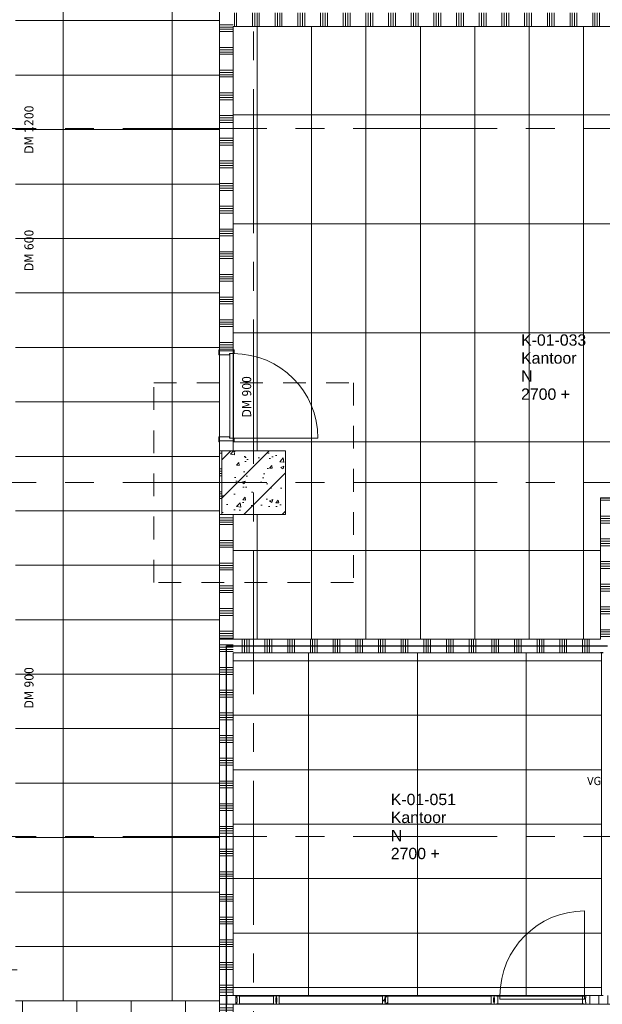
# Model space of a CAD drawing. Header units: millimetres. Extents: x 83969 to 141394, y 139608 to 176267.
# Tile 34 of 40: x 122221 to 128644, y 146353 to 157200. Entities that reach past the tile are written whole.
import ezdxf
from ezdxf.enums import TextEntityAlignment as Align

# ---------------------------------------------------------------- set-up
doc = ezdxf.new("R2010")
doc.units = ezdxf.units.MM
doc.header["$LTSCALE"] = 50
doc.linetypes.add('B0401', pattern=[9.5, 5, -1.5, -3])
doc.linetypes.add('CENTER', pattern=[50.8, 31.75, -6.35, 6.35, -6.35])
for name, color, linetype in [('00---0--FM-RUIMTENR', 7, 'Continuous'), ('AL68----_BRAND_60 MIN', 92, 'BR60'), ('AT$1A---_BWDTEKST', 7, 'Continuous'), ('AT$1A---_PLAFONDHOOGTE', 7, 'Continuous'), ('AT$1A---_TEKST', 7, 'Continuous'), ('AT$1A---_ZONETEKST', 7, 'Continuous')]:
    doc.layers.add(name, color=color, linetype=linetype)
for name, color, linetype, lineweight in [('AA$1A---_ARCEER', 1, 'Continuous', 18), ('AL$7A---_STRAMIEN', 8, 'CENTER', 9), ('AL22----_BINNENWAND', 7, 'Continuous', 9), ('AL28----_KOLOMKOP_BETONBAND', 2, 'B0401', 9), ('AL28----_KONSTRUKTIES', 4, 'Continuous', 9), ('AL31----_BUITENKOZIJN', 14, 'Continuous', 9), ('AL32----_BINNENKOZIJN', 3, 'Continuous', 9), ('AL32----_tekst', 14, 'Continuous', 9), ('AL35----_PLAFONDS', 16, 'Continuous', 9), ('Electrical Fixture Tags', 7, 'Continuous', 9)]:
    doc.layers.add(name, color=color, linetype=linetype, lineweight=lineweight)
doc.styles.add('FM_TEKST', font='arial.ttf')
doc.styles.add('Tahoma', font='tahoma.ttf', dxfattribs={"height": 100})
doc.styles.add('Tahoma_1', font='tahoma.ttf', dxfattribs={"height": 90})
doc.linetypes.add('BR60', pattern='A,15,-1,["60",Standard,S=2.5,R=0,X=0,Y=-1.25],-4', length=20)
pattern_1 = [(315, (-609.6, 41.5), (-28.2843, -28.2843), [])]
pattern_2 = [(315, (-609.6, -41.5), (-28.2843, -28.2843), [])]
pattern_3 = [(225, (-609.6, 41.5), (28.2843, -28.2843), [])]
pattern_4 = [(225, (-609.6, -41.5), (28.2843, -28.2843), [])]

# ---------------------------------------------------------------- blocks, each defined once
blk = doc.blocks.new('28_LUMC_MOD_kolom beton vierkant_met kolomkop - 700_700 met kolomkop-7985843-bwd N-01')
at = {"layer": 'AL28----_KOLOMKOP_BETONBAND'}
for p, q in [((-1100, 1100), (1100, 1100)), ((-1100, -1100), (-1100, 1100)), ((1100, 1100), (1100, -1100)), ((1100, -1100), (-1100, -1100))]:
    blk.add_line(p, q, dxfattribs=at)
at = {"layer": 'AL28----_KONSTRUKTIES'}
for p, q in [((-350, 350), (350, 350)), ((-350, -350), (-350, 350)), ((350, 350), (350, -350)), ((350, -350), (-350, -350))]:
    blk.add_line(p, q, dxfattribs=at)
blk = doc.blocks.new('LUMC_constructie_2018_rvt-1-bwd N-01')
at = {"layer": 'AA$1A---_ARCEER'}
h = blk.add_hatch(dxfattribs=at)
h.set_pattern_fill('FP_250', color=256, style=0, pattern_type=2)
h.set_pattern_definition([(50, (154885.57, 120319.74), (364.368, -31.8783), [38.1, -419.1]), (355, (154885.57, 120319.74), (-70.486, 382.1133), [30.48, -335.28]), (100.451, (154915.94, 120317.1), (293.885, 350.2334), [32.38, -356.18]), (46.184, (154885.57, 120421.34), (542.1585, -84.086), [57.15, -628.65]), (96.636, (154930.75, 120414.33), (474.805, 494.8554), [48.57, -534.27]), (351.184, (154885.6, 120421.34), (474.81, 494.85), [45.72, -502.92]), (21, (154936.37, 120395.94), (303.2285, -204.5305), [38.1, -419.1]), (326, (154936.37, 120395.94), (123.604, 368.376), [30.48, -335.28]), (71.451, (154961.64, 120378.9), (426.834, 163.8427), [32.38, -356.18]), (37.5, (154885.57, 120319.74), (6.17665, 169.11015), [1.676, -329.54, 1.676, -338.684, -336.55]), (37.5, (154885.57, 120319.74), (6.17665, 169.11015), [-671.576, 1.676, -334.874]), (7.5, (154885.57, 120319.74), (133.6389, 200.3615), [1.676, -192.38, 1.676, -321.92, -128.27]), (7.5, (154885.57, 120319.74), (133.6389, 200.3615), [-517.652, 1.676, -126.594]), (327.5, (154772.29, 120319.74), (271.1818, -11.45836), [1.676, -125.324, 1.676, -394.564, -525.78]), (327.5, (154772.29, 120319.74), (271.1818, -11.45836), [-523.24, 1.676, -524.104]), (317.5, (154721.5, 120319.74), (296.2585, 50.8528), [1.676, -163.424, 1.676, -261.468, -373.38]), (317.5, (154721.5, 120319.74), (296.2585, 50.8528), [-428.244, 1.676, -371.704]), (45, (154885.57, 120319.74), (211.036, -211.036), [])])
h.paths.add_polyline_path([(124450, 151750), (125150, 151750), (125150, 152450), (124450, 152450)], flags=0)
at = {"layer": 'AL28----_KONSTRUKTIES'}
for p, q in [((125150, 152450), (124450, 152450)), ((124450, 152450), (124450, 151750)), ((125150, 151750), (125150, 152450)), ((124450, 151750), (125150, 151750))]:
    blk.add_line(p, q, dxfattribs=at)
at = {"rotation": 89.9999999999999}
blk.add_blockref('28_LUMC_MOD_kolom beton vierkant_met kolomkop - 700_700 met kolomkop-7985843-bwd N-01', (124800, 152100), dxfattribs=at)
blk = doc.blocks.new('30_LUMC_MOD_interwand_kozijnvulling - glas_helder-9218401-bwd N-01')
at = {"layer": 'AL31----_BUITENKOZIJN'}
h = blk.add_hatch(dxfattribs=at)
h.set_pattern_fill('FP_51', color=256, style=0, pattern_type=2)
h.set_pattern_definition(pattern_1)
h.paths.add_polyline_path([(570, 41), (570, 45), (-570, 45), (-570, 41), (157, 41)], flags=0)
h = blk.add_hatch(dxfattribs=at)
h.set_pattern_fill('FP_52', color=256, style=0, pattern_type=2)
h.set_pattern_definition(pattern_2)
h.paths.add_polyline_path([(570, -45), (570, -41), (-570, -41), (-570, -45), (157, -45)], flags=0)
for p, q in [((570, 45), (-570, 45)), ((-570, 45), (-570, 41)), ((-570, 41), (570, 41)), ((570, 41), (570, 45)), ((570, -41), (-570, -41)), ((-570, -41), (-570, -45)), ((-570, -45), (570, -45)), ((570, -45), (570, -41))]:
    blk.add_line(p, q, dxfattribs=at)
blk = doc.blocks.new('30_LUMC_MOD_interwand_kozijnvulling - glas_helder-9218578-bwd N-01')
at = {"layer": 'AL31----_BUITENKOZIJN'}
h = blk.add_hatch(dxfattribs=at)
h.set_pattern_fill('FP_51', color=256, style=0, pattern_type=2)
h.set_pattern_definition(pattern_1)
h.paths.add_polyline_path([(187.5, 41.5), (187.5, 45.5), (-187.5, 45.5), (-187.5, 41.5)], flags=0)
h = blk.add_hatch(dxfattribs=at)
h.set_pattern_fill('FP_52', color=256, style=0, pattern_type=2)
h.set_pattern_definition(pattern_2)
h.paths.add_polyline_path([(187.5, -45.5), (187.5, -41.5), (-187.5, -41.5), (-187.5, -45.5)], flags=0)
for p, q in [((187.5, 45.5), (-187.5, 45.5)), ((-187.5, 45.5), (-187.5, 41.5)), ((-187.5, 41.5), (187.5, 41.5)), ((187.5, 41.5), (187.5, 45.5)), ((187.5, -41.5), (-187.5, -41.5)), ((-187.5, -41.5), (-187.5, -45.5)), ((-187.5, -45.5), (187.5, -45.5)), ((187.5, -45.5), (187.5, -41.5))]:
    blk.add_line(p, q, dxfattribs=at)
blk = doc.blocks.new('30_LUMC_MOD_interwand_kozijnvulling - dicht-9218394-bwd N-01')
at = {"layer": 'AL31----_BUITENKOZIJN'}
for p, q in [((481.5, 45.5), (-481.5, 45.5)), ((-481.5, 45.5), (-481.5, 41.5)), ((-481.5, 41.5), (481.5, 41.5)), ((481.5, 41.5), (481.5, 45.5)), ((481.5, -41.5), (-481.5, -41.5)), ((-481.5, -41.5), (-481.5, -45.5)), ((-481.5, -45.5), (481.5, -45.5)), ((481.5, -45.5), (481.5, -41.5))]:
    blk.add_line(p, q, dxfattribs=at)
blk = doc.blocks.new('32_LUMC_MOD_standaard kozijn_houten draaideur_enkel - 900x2108mm_56_17_x170mm-10041635-bwd N-01')
at = {"layer": 'AL32----_BINNENKOZIJN'}
blk.add_line((465, 79), (465, 1009), dxfattribs=at)
blk.add_arc((465, 79), 930, 90, 180, dxfattribs=at)
blk = doc.blocks.new('30_LUMC_MOD_houten deurblad_update - wit _standaard_-9998319-bwd N-01')
at = {"layer": 'AL32----_BINNENKOZIJN'}
for p, q in [((465, 20), (-465, 20)), ((-465, 20), (-465, -20)), ((465, -20), (465, 20)), ((-465, -20), (465, -20))]:
    blk.add_line(p, q, dxfattribs=at)
blk = doc.blocks.new('30_LUMC_MOD_binnenkozijn_standaard - hout-9524221-bwd N-01')
at = {"layer": 'AL32----_BINNENKOZIJN'}
for p, q in [((-467, 85), (-506, 85)), ((-506, 85), (-506, 75)), ((-467, 34), (-467, 85)), ((-450, 34), (-467, 34)), ((-450, -85), (-450, 34)), ((467, 34), (450, 34)), ((450, 34), (450, -85)), ((506, 85), (467, 85)), ((467, 85), (467, 34)), ((506, 75), (506, 85)), ((-506, -75), (-506, -85)), ((-506, -85), (-450, -85)), ((450, -85), (506, -85)), ((506, -85), (506, -75))]:
    blk.add_line(p, q, dxfattribs=at)
blk = doc.blocks.new('32_LUMC_MOD_interwand_glaswand_5 deling - pasmaatx2700mm-V19-bwd N-01')
at = {"layer": 'AL31----_BUITENKOZIJN'}
h = blk.add_hatch(dxfattribs=at)
h.set_pattern_fill('FP_240', color=256, style=0, pattern_type=2)
h.set_pattern_definition([(225, (-27910.57, 26080.26), (224.5064, -224.5064), []), (225, (-27989.95, 26080.26), (3e-14, -449.0128), []), (225, (-27831.2, 26080.26), (3e-14, -449.0128), [])])
h.paths.add_polyline_path([(-475, 47.5), (-475, 25), (-470, 25), (-470, -25), (-475, -25), (-475, -47.5), (-445, -47.5), (-445, 47.5)], flags=0)
h.paths.add_polyline_path([(725, 47.5), (695, 47.5), (695, -47.5), (725, -47.5), (725, -25), (720, -25), (720, 25), (725, 25)], flags=0)
for p, q in [((-445, 47.5), (-475, 47.5)), ((-475, 47.5), (-475, 25)), ((-445, 45.5), (-445, 47.5)), ((-445, 47.5), (695, 47.5)), ((-445, -41.5), (-445, 41.5)), ((725, 47.5), (695, 47.5)), ((695, 47.5), (695, 45.5)), ((695, 41.5), (695, -41.5)), ((725, 25), (725, 47.5)), ((-475, -25), (-475, -47.5)), ((-475, -47.5), (-445, -47.5)), ((-445, -47.5), (-445, -45.5)), ((695, -47.5), (-445, -47.5)), ((695, -45.5), (695, -47.5)), ((695, -47.5), (725, -47.5)), ((725, -47.5), (725, -25))]:
    blk.add_line(p, q, dxfattribs=at)
blk = doc.blocks.new('32_LUMC_MOD_interwand_glaswand_5 deling - pasmaatx2700mm-V20-bwd N-01')
at = {"layer": 'AL31----_BUITENKOZIJN'}
h = blk.add_hatch(dxfattribs=at)
h.set_pattern_fill('FP_241', color=256, style=0, pattern_type=2)
h.set_pattern_definition([(225, (-29110.57, 26080.26), (224.5064, -224.5064), []), (225, (-29189.95, 26080.26), (3e-14, -449.0128), []), (225, (-29031.2, 26080.26), (3e-14, -449.0128), [])])
h.paths.add_polyline_path([(-475, 47.5), (-475, 25), (-470, 25), (-470, -25), (-475, -25), (-475, -47.5), (-445, -47.5), (-445, 47.5)], flags=0)
h.paths.add_polyline_path([(695, 47.5), (695, -47.5), (725, -47.5), (725, -25), (720, -25), (720, 25), (725, 25), (725, 47.5)], flags=0)
for p, q in [((-445, 47.5), (-475, 47.5)), ((-475, 47.5), (-475, 25)), ((-445, 45.5), (-445, 47.5)), ((-445, 47.5), (695, 47.5)), ((-445, -41.5), (-445, 41.5)), ((725, 47.5), (695, 47.5)), ((695, 47.5), (695, 45.5)), ((695, 41.5), (695, -41.5)), ((725, 25), (725, 47.5)), ((-475, -25), (-475, -47.5)), ((-475, -47.5), (-445, -47.5)), ((-445, -47.5), (-445, -45.5)), ((695, -47.5), (-445, -47.5)), ((695, -45.5), (695, -47.5)), ((695, -47.5), (725, -47.5)), ((725, -47.5), (725, -25))]:
    blk.add_line(p, q, dxfattribs=at)
blk = doc.blocks.new('32_LUMC_MOD_interwand_glaswand_5 deling - pasmaatx2700mm-9087084-bwd N-01')
at = {"layer": 'AL31----_BUITENKOZIJN'}
for p, q in [((-62.5, 47.5), (-92.5, 47.5)), ((-92.5, 47.5), (-92.5, 25)), ((-62.5, 45.5), (-62.5, 47.5)), ((-62.5, 47.5), (312.5, 47.5)), ((-62.5, -41.5), (-62.5, 41.5)), ((342.5, 47.5), (312.5, 47.5)), ((312.5, 47.5), (312.5, 45.5)), ((312.5, 41.5), (312.5, -41.5)), ((-92.5, -25), (-92.5, -47.5)), ((-92.5, -47.5), (-62.5, -47.5)), ((-62.5, -47.5), (-62.5, -45.5)), ((312.5, -47.5), (-62.5, -47.5)), ((312.5, -45.5), (312.5, -47.5)), ((312.5, -47.5), (342.5, -47.5))]:
    blk.add_line(p, q, dxfattribs=at)
blk = doc.blocks.new('32_LUMC_MOD_interwand_draaideur_enkel - 2700mm-8862302-bwd N-01')
at = {"layer": 'AL32----_BINNENKOZIJN'}
h = blk.add_hatch(dxfattribs=at)
h.set_pattern_fill('FP_244', color=256, style=0, pattern_type=2)
h.set_pattern_definition([(45, (27054.07, -26080.26), (-224.5064, 224.5064), []), (45, (27133.45, -26080.26), (0, 449.0128), []), (45, (26974.7, -26080.26), (0, 449.0128), [])])
h.paths.add_polyline_path([(626.5, -47.5), (631.5, -47.5), (631.5, -25), (626.5, -25), (626.5, 25), (631.5, 25), (631.5, 47.5), (591.5, 47.5), (591.5, -47.5), (624.2, -47.5)], flags=0)
h.paths.add_polyline_path([(-381.5, -47.5), (-341.5, -47.5), (-341.5, 47.5), (-381.5, 47.5), (-381.5, 25), (-376.5, 25), (-376.5, -25), (-381.5, -25)], flags=0)
for p, q in [((616.5, 47.5), (616.5, 980.5)), ((-341.5, 47.5), (-381.5, 47.5)), ((-381.5, 47.5), (-381.5, 25)), ((-341.5, -47.5), (-341.5, 47.5)), ((631.5, 47.5), (591.5, 47.5)), ((591.5, 47.5), (591.5, -47.5)), ((-381.5, -25), (-381.5, -47.5)), ((-381.5, -47.5), (-341.5, -47.5)), ((591.5, -47.5), (631.5, -47.5))]:
    blk.add_line(p, q, dxfattribs=at)
blk.add_arc((616.5, 47.5), 933, 90, 180, dxfattribs=at)
blk = doc.blocks.new('30_LUMC_MOD_interwand_kozijnvulling - glas_mat-9218400-bwd N-01')
at = {"layer": 'AL31----_BUITENKOZIJN'}
h = blk.add_hatch(dxfattribs=at)
h.set_pattern_fill('FP_246', color=256, style=0, pattern_type=2)
h.set_pattern_definition(pattern_3)
h.paths.add_polyline_path([(570, 41), (570, 45), (-570, 45), (-570, 41), (157, 41)], flags=0)
h = blk.add_hatch(dxfattribs=at)
h.set_pattern_fill('FP_247', color=256, style=0, pattern_type=2)
h.set_pattern_definition(pattern_4)
h.paths.add_polyline_path([(570, -45), (570, -41), (-570, -41), (-570, -45), (157, -45)], flags=0)
for p, q in [((-570, 45), (570, 45)), ((-570, 41), (-570, 45)), ((570, 41), (-570, 41)), ((570, 41), (570, 45)), ((-570, -41), (570, -41)), ((-570, -41), (-570, -45)), ((570, -45), (-570, -45)), ((570, -41), (570, -45))]:
    blk.add_line(p, q, dxfattribs=at)
blk = doc.blocks.new('30_LUMC_MOD_interwand_kozijnvulling - glas_mat-9218577-bwd N-01')
at = {"layer": 'AL31----_BUITENKOZIJN'}
h = blk.add_hatch(dxfattribs=at)
h.set_pattern_fill('FP_246', color=256, style=0, pattern_type=2)
h.set_pattern_definition(pattern_3)
h.paths.add_polyline_path([(187.5, 41.5), (187.5, 45.5), (-187.5, 45.5), (-187.5, 41.5)], flags=0)
h = blk.add_hatch(dxfattribs=at)
h.set_pattern_fill('FP_247', color=256, style=0, pattern_type=2)
h.set_pattern_definition(pattern_4)
h.paths.add_polyline_path([(187.5, -45.5), (187.5, -41.5), (-187.5, -41.5), (-187.5, -45.5)], flags=0)
for p, q in [((-187.5, 45.5), (187.5, 45.5)), ((-187.5, 41.5), (-187.5, 45.5)), ((187.5, 41.5), (-187.5, 41.5)), ((187.5, 41.5), (187.5, 45.5)), ((-187.5, -41.5), (187.5, -41.5)), ((-187.5, -41.5), (-187.5, -45.5)), ((187.5, -45.5), (-187.5, -45.5)), ((187.5, -41.5), (187.5, -45.5))]:
    blk.add_line(p, q, dxfattribs=at)
blk = doc.blocks.new('30_LUMC_MOD_interwand_deurblad - wit _standaard_-8842473-bwd N-01')
at = {"layer": 'AL32----_BINNENKOZIJN'}
for p, q in [((-466.5, -20), (-466.5, 20)), ((-466.5, 20), (466.5, 20)), ((466.5, 20), (466.5, -20)), ((466.5, -20), (-466.5, -20))]:
    blk.add_line(p, q, dxfattribs=at)
blk = doc.blocks.new('FM_RM4')
for tag, p, flags in [('BEDRIJFSORGAAN', (0, -1378), 1), ('RUIMTESOORT', (-5, -1668), 1), ('GEBRUIK', (-40, -1963), 1), ('OPPERVLAKTE', (-35, -2248), 9), ('VLOEROPP', (-55, -2518), 9), ('OMTREK', (-40, -2803), 9), ('HANDLE', (-50, -3118), 9), ('VLRHANDLE', (-55, -3383), 9), ('HANDLEBLOK', (-50, -3673), 9)]:
    blk.add_attdef(tag, p, '', height=125, dxfattribs=dict(flags=flags))
at = {"layer": 'AT$1A---_BWDTEKST', "style": 'FM_TEKST'}
blk.add_attdef('BOUWDEEL', text='', height=125, dxfattribs=at).set_placement((0, -398), align=Align.MIDDLE_LEFT)
at = {"layer": 'AT$1A---_PLAFONDHOOGTE', "style": 'FM_TEKST'}
blk.add_attdef('PLAFONDHOOGTE', text='', height=125, dxfattribs=at).set_placement((0, -596), align=Align.MIDDLE_LEFT)
at = {"layer": 'AT$1A---_TEKST', "style": 'FM_TEKST'}
blk.add_attdef('RUIMTENAAM', text='', height=125, dxfattribs=at).set_placement((0, -198), align=Align.MIDDLE_LEFT)
at = {"layer": 'AT$1A---_ZONETEKST', "style": 'FM_TEKST'}
blk.add_attdef('RUIMTENR', text='', height=125, dxfattribs=at).set_placement((0, 0), align=Align.MIDDLE_LEFT)

msp = doc.modelspace()

# ---------------------------------------------------------------- hatches: boundary and pattern name
at = {"layer": 'AA$1A---_ARCEER'}
h = msp.add_hatch(dxfattribs=at)
h.set_pattern_fill('FP_210', color=256, angle=-90, style=0, pattern_type=2)
h.set_pattern_definition([(360, (124425, 155893.75), (5e-13, 250), []), (360, (124425, 155868.75), (5e-13, 250), []), (360, (124425, 155843.75), (5e-13, 250), []), (360, (124425, 155818.75), (5e-13, 250), [])])
h.paths.add_polyline_path([(124575, 152450), (124575, 152560), (124425, 152560), (124425, 152450)], flags=0)
h.paths.add_polyline_path([(124575, 153552), (124575, 159538), (124425, 159538), (124425, 153552)], flags=0)
h = msp.add_hatch(dxfattribs=at)
h.set_pattern_fill('FP_65', color=256, angle=-90, style=0, pattern_type=2)
h.set_pattern_definition([(90, (128537.5, 157125), (-250, 2e-14), []), (90, (128562.5, 157125), (-250, 2e-14), []), (90, (128587.5, 157125), (-250, 2e-14), []), (90, (128612.5, 157125), (-250, 2e-14), [])])
h.paths.add_polyline_path([(131874, 157125), (132300, 157125), (132300, 157275), (124575, 157275), (124575, 157125), (131114, 157125)], flags=0)
h = msp.add_hatch(dxfattribs=at)
h.set_pattern_fill('FP_209', color=256, angle=-90, style=0, pattern_type=2)
h.set_pattern_definition([(360, (124425, 152000), (5e-13, 250), []), (360, (124425, 151975), (5e-13, 250), []), (360, (124425, 151950), (5e-13, 250), []), (360, (124425, 151925), (5e-13, 250), [])])
h.paths.add_polyline_path([(124450, 151750), (124450, 152450), (124425, 152450), (124425, 151750)], flags=0)
h = msp.add_hatch(dxfattribs=at)
h.set_pattern_fill('FP_76', color=256, angle=-90, style=0, pattern_type=2)
h.set_pattern_definition([(360, (128625, 150979.75), (5e-13, 250), []), (360, (128625, 150954.75), (5e-13, 250), []), (360, (128625, 150929.75), (5e-13, 250), []), (360, (128625, 150904.75), (5e-13, 250), [])])
h.paths.add_polyline_path([(128625, 150225), (128653, 150225), (128653, 150375), (128748, 150375), (128748, 150225), (128775, 150225), (128775, 151934), (128625, 151934), (128625, 150375)], flags=0)
h = msp.add_hatch(dxfattribs=at)
h.set_pattern_fill('FP_71', color=256, angle=-90, style=0, pattern_type=2)
h.set_pattern_definition([(360, (124425, 150962.5), (5e-13, 250), []), (360, (124425, 150937.5), (5e-13, 250), []), (360, (124425, 150912.5), (5e-13, 250), []), (360, (124425, 150887.5), (5e-13, 250), [])])
h.paths.add_polyline_path([(124425, 150375), (124575, 150375), (124575, 151750), (124425, 151750)], flags=0)
h = msp.add_hatch(dxfattribs=at)
h.set_pattern_fill('FP_77', color=256, angle=-90, style=0, pattern_type=2)
h.set_pattern_definition([(360, (124425, 147062.5), (5e-13, 250), []), (360, (124425, 147037.5), (5e-13, 250), []), (360, (124425, 147012.5), (5e-13, 250), []), (360, (124425, 146987.5), (5e-13, 250), [])])
h.paths.add_polyline_path([(124575, 143950), (124575, 144786), (124425, 144786), (124425, 143950)], flags=0)
h.paths.add_polyline_path([(124425, 146214), (124575, 146214), (124575, 146353), (124425, 146353)], flags=0)
h.paths.add_polyline_path([(124575, 146448), (124575, 150375), (124425, 150375), (124425, 146448)], flags=0)
h = msp.add_hatch(dxfattribs=at)
h.set_pattern_fill('FP_78', color=256, angle=-90, style=0, pattern_type=2)
h.set_pattern_definition([(270, (126500, 150375), (250, -2e-12), []), (270, (126475, 150375), (250, -2e-12), []), (270, (126450, 150375), (250, -2e-12), []), (270, (126425, 150375), (250, -2e-12), [])])
h.paths.add_polyline_path([(124575, 150225), (128625, 150225), (128625, 150375), (124575, 150375)], flags=0)
h = msp.add_hatch(dxfattribs=at)
h.set_pattern_fill('FP_234', color=256, angle=-90, style=0, pattern_type=2)
h.set_pattern_definition([(90, (138305, 146352.5), (-100, -3e-13), [])])
h.paths.add_polyline_path([(132635, 146353), (132635, 146448), (132363, 146448), (132363, 146425), (132358, 146425), (132358, 146375), (132363, 146375), (132363, 146353)], flags=0)
h.paths.add_polyline_path([(128950, 146353), (128950, 146375), (128955, 146375), (128955, 146425), (128950, 146425), (128950, 146448), (128463, 146448), (128463, 146425), (128458, 146425), (128458, 146375), (128463, 146375), (128463, 146353)], flags=0)
h.paths.add_polyline_path([(124575, 146353), (124615, 146353), (124615, 146375), (124620, 146375), (124620, 146425), (124615, 146425), (124615, 146448), (124425, 146448), (124425, 146353)], flags=0)
h.paths.add_polyline_path([(131158, 146375), (131168, 146375), (131168, 146425), (131158, 146425)], flags=0)
h.paths.add_polyline_path([(127445, 146375), (127455, 146375), (127455, 146425), (127445, 146425)], flags=0)
h.paths.add_polyline_path([(129958, 146375), (129968, 146375), (129968, 146425), (129958, 146425)], flags=0)
h.paths.add_polyline_path([(126245, 146375), (126255, 146375), (126255, 146425), (126245, 146425)], flags=0)
h.paths.add_polyline_path([(125045, 146375), (125055, 146375), (125055, 146425), (125045, 146425)], flags=0)
at = {"layer": 'AL35----_PLAFONDS'}
h = msp.add_hatch(dxfattribs=at)
h.set_pattern_fill('FP_37', color=256, style=0, pattern_type=2)
h.set_pattern_definition([(90, (123900, 160788.9), (1200, -7e-14), []), (0, (123900, 160788.9), (0, -600), [])])
h.paths.add_polyline_path([(123510, 146390), (124425, 146390), (124425, 160275), (125325, 160275), (125325, 162225), (124425, 162225), (124425, 174075), (124735, 174075), (124735, 175115), (124564, 175115), (124564, 175150), (123450, 175150), (123450, 175350), (122700, 175350), (122700, 172789), (122100, 172789), (122100, 172346), (122175, 172279), (122175, 146390)], flags=0)
h.paths.add_polyline_path([(124950, 161787), (124862, 161875), (124950, 161963), (124968, 161942), (124980, 161916), (124986, 161889), (124986, 161861), (124980, 161834), (124968, 161809)], flags=0)
h.paths.add_polyline_path([(124773, 161787), (124756, 161809), (124744, 161834), (124737, 161861), (124737, 161889), (124744, 161916), (124756, 161942), (124773, 161963), (124862, 161875), (124795, 161809)], flags=0)
h = msp.add_hatch(dxfattribs=at)
h.set_pattern_fill('FP_25', color=256, style=0, pattern_type=2)
h.set_pattern_definition([(0, (128437.5, 153750), (0, -1200), []), (270, (128437.5, 153750), (-600, -4e-14), [])])
h.paths.add_polyline_path([(124575, 150375), (128625, 150375), (128625, 151934), (130819, 151934), (131900, 153015), (131900, 157125), (124575, 157125), (124575, 152450), (125150, 152450), (125150, 151750), (124575, 151750)], flags=0)
h = msp.add_hatch(dxfattribs=at)
h.set_pattern_fill('FP_41', color=256, style=0, pattern_type=2)
h.set_pattern_definition([(90, (127805, 149536.2), (1200, -7e-14), []), (0, (127805, 149536.25), (0, -600), [])])
h.paths.add_polyline_path([(128072, 146448), (128635, 146448), (128635, 150225), (124575, 150225), (124575, 146448), (126551, 146448)], flags=0)
h = msp.add_hatch(dxfattribs=at)
h.set_pattern_fill('FP_32', color=256, style=0, pattern_type=2)
h.set_pattern_definition([(0, (107850, 145532.5), (0, -1200), []), (270, (107850, 145532.5), (-600, -4e-14), [])])
h.paths.add_polyline_path([(114975, 143475), (119925, 143475), (119925, 144375), (124425, 144375), (124425, 146390), (122192, 146390), (122192, 146925), (115425, 146925), (115425, 147550), (92950, 147550), (92950, 147590), (91275, 147590), (91275, 144600), (93965, 144600), (93965, 144375), (101150, 144375), (101150, 144550), (101650, 144550), (101650, 144375), (108900, 144375), (108900, 144600), (109500, 144600), (109500, 144375), (114975, 144375)], flags=0)
h.paths.add_polyline_path([(108208, 144637), (108191, 144658), (108178, 144684), (108172, 144711), (108172, 144739), (108178, 144766), (108191, 144791), (108208, 144813), (108296, 144725), (108218, 144647)], flags=0)
h.paths.add_polyline_path([(108385, 144637), (108297, 144725), (108385, 144813), (108402, 144791), (108415, 144766), (108421, 144739), (108421, 144711), (108415, 144684), (108402, 144658), (108393, 144647)], flags=0)

# ---------------------------------------------------------------- linework, layer by layer
at = {"layer": 'AL$7A---_STRAMIEN'}
for p, q in [((124800, 139608), (124800, 175433)), ((85257, 156000), (133415, 156000)), ((85257, 152100), (133415, 152100)), ((85257, 148200), (133415, 148200))]:
    msp.add_line(p, q, dxfattribs=at)
at = {"layer": 'AL22----_BINNENWAND'}
for p, q in [((124425, 160275), (124425, 153552)), ((124575, 157125), (132300, 157125)), ((124575, 153552), (124575, 157125)), ((124425, 153552), (124575, 153552)), ((124425, 152560), (124425, 146214)), ((124575, 152560), (124425, 152560)), ((124575, 152450), (124575, 152560)), ((124425, 152450), (124575, 152450)), ((124450, 151750), (124450, 152450)), ((128625, 151934), (128625, 150375)), ((130819, 151934), (128625, 151934)), ((124425, 151750), (124575, 151750)), ((124575, 150375), (124575, 151750)), ((128625, 150375), (124425, 150375)), ((124575, 146448), (124575, 150225)), ((124575, 150225), (128653, 150225)), ((124425, 146448), (124575, 146448)), ((124615, 146448), (124575, 146448)), ((124615, 146425), (124615, 146448)), ((128653, 146448), (128463, 146448)), ((128463, 146448), (128463, 146425)), ((124425, 146353), (124575, 146353)), ((124575, 146214), (124575, 146353)), ((124575, 146353), (124615, 146353)), ((124620, 146425), (124615, 146425)), ((124615, 146353), (124615, 146375)), ((124615, 146375), (124620, 146375)), ((124620, 146375), (124620, 146425)), ((125055, 146425), (125045, 146425)), ((125045, 146425), (125045, 146375)), ((125045, 146375), (125055, 146375)), ((125055, 146375), (125055, 146425)), ((126255, 146425), (126245, 146425)), ((126245, 146425), (126245, 146375)), ((126245, 146375), (126255, 146375)), ((126255, 146375), (126255, 146425)), ((127455, 146425), (127445, 146425)), ((127445, 146425), (127445, 146375)), ((127445, 146375), (127455, 146375)), ((127455, 146375), (127455, 146425)), ((128463, 146425), (128458, 146425)), ((128458, 146425), (128458, 146375)), ((128458, 146375), (128463, 146375)), ((128463, 146375), (128463, 146353)), ((128463, 146353), (128950, 146353))]:
    msp.add_line(p, q, dxfattribs=at)
at = {"layer": 'AL35----_PLAFONDS'}
for p, q in [((124425, 153552), (124425, 144786)), ((124575, 152450), (124575, 153552)), ((125150, 152450), (124575, 152450)), ((125150, 151750), (125150, 152450)), ((124575, 151750), (125150, 151750)), ((128635, 150225), (128635, 146448)), ((128635, 146448), (124575, 146448)), ((124425, 146390), (122175, 146390))]:
    msp.add_line(p, q, dxfattribs=at)
at = {"layer": 'AL68----_BRAND_60 MIN'}
for p, q in [((124500, 142100), (124500, 150300)), ((124500, 150300), (128700, 150300))]:
    msp.add_line(p, q, dxfattribs=at)

# ---------------------------------------------------------------- block references
msp.add_blockref('LUMC_constructie_2018_rvt-1-bwd N-01', (0, 0))
at = {"layer": '00---0--FM-RUIMTENR'}
for p, values in [((127748, 153671), {'RUIMTENR': 'K-01-033', 'RUIMTENAAM': 'Kantoor', 'BOUWDEEL': 'N', 'PLAFONDHOOGTE': '2700 +'}), ((126312, 148610), {'RUIMTENR': 'K-01-051', 'RUIMTENAAM': 'Kantoor', 'BOUWDEEL': 'N', 'PLAFONDHOOGTE': '2700 +'})]:
    msp.add_blockref('FM_RM4', p, dxfattribs=at).add_auto_attribs(values)
at = {"layer": 'AL31----_BUITENKOZIJN', "rotation": 180}
for name, p in [('32_LUMC_MOD_interwand_glaswand_5 deling - pasmaatx2700mm-9087084-bwd N-01', (124958, 146400)), ('32_LUMC_MOD_interwand_glaswand_5 deling - pasmaatx2700mm-V20-bwd N-01', (125775, 146400)), ('32_LUMC_MOD_interwand_glaswand_5 deling - pasmaatx2700mm-V19-bwd N-01', (126975, 146400)), ('30_LUMC_MOD_interwand_kozijnvulling - dicht-9218394-bwd N-01', (127957, 146400))]:
    msp.add_blockref(name, p, dxfattribs=at)
at = {"layer": 'AL31----_BUITENKOZIJN'}
for name, p in [('30_LUMC_MOD_interwand_kozijnvulling - glas_helder-9218578-bwd N-01', (124833, 146400)), ('30_LUMC_MOD_interwand_kozijnvulling - glas_mat-9218577-bwd N-01', (124833, 146400)), ('30_LUMC_MOD_interwand_kozijnvulling - glas_helder-9218401-bwd N-01', (125650, 146400)), ('30_LUMC_MOD_interwand_kozijnvulling - glas_mat-9218400-bwd N-01', (125650, 146400)), ('30_LUMC_MOD_interwand_kozijnvulling - glas_helder-9218401-bwd N-01', (126850, 146400)), ('30_LUMC_MOD_interwand_kozijnvulling - glas_mat-9218400-bwd N-01', (126850, 146400))]:
    msp.add_blockref(name, p, dxfattribs=at)
at = {"layer": 'AL32----_BINNENKOZIJN'}
for name, p, rotation in [('30_LUMC_MOD_binnenkozijn_standaard - hout-9524221-bwd N-01', (124500, 153056), 270.0000000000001), ('30_LUMC_MOD_houten deurblad_update - wit _standaard_-9998319-bwd N-01', (124559, 153056), 90.00000000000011), ('32_LUMC_MOD_standaard kozijn_houten draaideur_enkel - 900x2108mm_56_17_x170mm-10041635-bwd N-01', (124500, 153056), 270.0000000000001), ('30_LUMC_MOD_interwand_deurblad - wit _standaard_-8842473-bwd N-01', (127982, 146428), 180)]:
    msp.add_blockref(name, p, dxfattribs=dict(at, rotation=rotation))
msp.add_blockref('32_LUMC_MOD_interwand_draaideur_enkel - 2700mm-8862302-bwd N-01', (127832, 146400), dxfattribs=at)

# ---------------------------------------------------------------- texts
at = {"layer": 'AL32----_tekst', "char_height": 100, "attachment_point": 1, "rotation": 90, "style": 'Tahoma'}
for s, insert, width in [('DM 1200', (122273, 155724), 669.41), ('DM 600', (122273, 154431), 577.21), ('DM 900', (124673, 152818), 577.21), ('DM 900', (122273, 149612), 577.21)]:
    msp.add_mtext(s, dxfattribs=dict(at, insert=insert, width=width))
at = {"layer": 'Electrical Fixture Tags', "insert": (128476, 148858), "char_height": 90, "width": 188.4, "attachment_point": 1, "style": 'Tahoma_1'}
msp.add_mtext('VG', dxfattribs=at)

doc.saveas('drawing.dxf')
